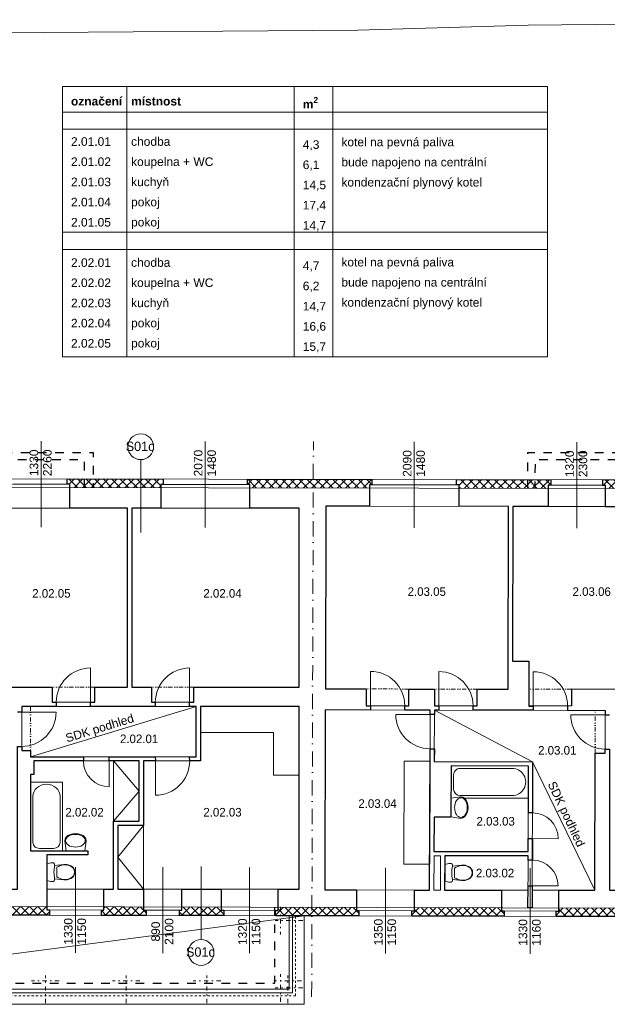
# Model space of a CAD drawing. Extents: x -29207 to 49373, y -200 to 22784.
# Tile 2 of 4: x 8985 to 22674, y -200 to 22744. Entities that reach past the tile are written whole.
import ezdxf

# ---------------------------------------------------------------- set-up
doc = ezdxf.new("R2010")
doc.units = 0
doc.header["$MEASUREMENT"] = 0
doc.set_wipeout_variables(frame=1)
for name, pattern in [('Wipeout_Contour', [1000, 0, -1000]), ('Čerchovaná', [670.277762, 352.777767, -176.388884, 0, -141.111112]), ('Čerchovaná S', [290, 100, -80, 30, -80]), ('Čerchovaná se dvěma tečkami S', [250, 100, -40, 15, -40, 15, -40]), ('čárkovaná M', [400, 200, -200]), ('čárkovaná S', [100, 50, -50])]:
    doc.linetypes.add(name, pattern=pattern)
for name, color, linetype, lineweight in [('2D VÝPLNĚ_Číslo_pera__4', 91, 'Continuous', 13), ('2D ČÁRY_Číslo_pera__1', 7, 'Continuous', 15), ('2D ČÁRY_Číslo_pera__2', 1, 'Continuous', 25), ('2D ČÁRY_Číslo_pera__3', 150, 'Continuous', 13), ('blok I_pohled4_terén_Číslo_pera__4', 91, 'Continuous', 13), ('komín_Číslo_pera__1', 7, 'Continuous', 15), ('komín_Číslo_pera__4', 91, 'Continuous', 13), ('Level 30_Číslo_pera__1', 7, 'Continuous', 15), ('NÁBYTEK A ZAŘÍZENÍ_Číslo_pera__3', 150, 'Continuous', 13), ('POZNÁMKY.TEXT_Číslo_pera__4', 91, 'Continuous', 13), ('SLEPAK_Číslo_pera__1', 7, 'Continuous', 15), ('zdi_Číslo_pera__1', 7, 'Continuous', 15), ('ŠROUBY_Číslo_pera__3', 150, 'Continuous', 13)]:
    doc.layers.add(name, color=color, linetype=linetype, lineweight=lineweight)
for name, color, linetype, lineweight, true_color in [('blok I_pohled4_terén_Číslo_pera__241', 9, 'Continuous', 13, 0x808080), ('blok P_pohled1_terén_Číslo_pera__30', 7, 'Continuous', 13, 0xfed4ff), ('vodorovné konstrukce_Číslo_pera__241', 9, 'Continuous', 13, 0x808080)]:
    doc.layers.add(name, color=color, linetype=linetype, lineweight=lineweight, true_color=true_color)
doc.layers.add('NÁBYTEK A ZAŘÍZENÍ', color=7, linetype='Continuous')
doc.layers.add('vodorovné konstrukce', color=7, linetype='Continuous')
doc.styles.add('GENERATED_STYLE_1', font='arial.ttf')
doc.styles.add('GENERATED_STYLE_3', font='txt')
pattern_1 = [(45, (0, 0), (-98.99495, 98.99495), []), (135, (0, 0), (98.99495, 98.99495), [])]

# ---------------------------------------------------------------- blocks, each defined once
blk = doc.blocks.new('WC s nádržkou 1 11')
at = {"linetype": 'Wipeout_Contour', "ltscale": 15629.429493}
blk.add_wipeout([(31, 650), (18, 619), (8, 587), (2, 554), (0, 520), (5, 498), (20, 479), (40, 469), (64, 469), (41, 257), (39, 215), (44, 173), (54, 132), (70, 92), (97, 54), (132, 25), (174, 6), (220, 0), (266, 6), (308, 25), (343, 54), (370, 92), (386, 132), (396, 173), (401, 215), (399, 257), (376, 469), (400, 469), (420, 479), (435, 498), (440, 520), (438, 554), (432, 587), (422, 619), (409, 650)], dxfattribs=at).dxf.layer = 'NÁBYTEK A ZAŘÍZENÍ'
at = {"layer": 'NÁBYTEK A ZAŘÍZENÍ_Číslo_pera__3', "linetype": 'Continuous'}
for p, q in [((2, 554), (0, 520)), ((0, 520), (5, 498)), ((8, 587), (2, 554)), ((5, 498), (20, 479)), ((18, 619), (8, 587)), ((31, 650), (18, 619)), ((20, 479), (40, 469)), ((409, 650), (31, 650)), ((40, 469), (64, 469)), ((64, 469), (41, 257)), ((399, 257), (376, 469)), ((376, 469), (400, 469)), ((400, 469), (420, 479)), ((422, 619), (409, 650)), ((420, 479), (435, 498)), ((432, 587), (422, 619)), ((438, 554), (432, 587)), ((435, 498), (440, 520)), ((440, 520), (438, 554)), ((41, 257), (39, 215)), ((49, 256), (47, 215)), ((56, 299), (49, 256)), ((68, 341), (56, 299)), ((86, 381), (68, 341)), ((107, 419), (86, 381)), ((333, 419), (107, 419)), ((354, 381), (333, 419)), ((372, 341), (354, 381)), ((384, 299), (372, 341)), ((391, 256), (384, 299)), ((393, 215), (391, 256)), ((401, 215), (399, 257)), ((39, 215), (44, 173)), ((44, 173), (54, 132)), ((47, 215), (52, 174)), ((52, 174), (62, 134)), ((54, 132), (70, 92)), ((62, 134), (78, 96)), ((70, 92), (97, 54)), ((78, 96), (102, 60)), ((97, 54), (132, 25)), ((102, 60), (136, 32)), ((132, 25), (174, 6)), ((136, 32), (176, 14)), ((174, 6), (220, 0)), ((176, 14), (220, 8)), ((220, 8), (264, 14)), ((220, 0), (266, 6)), ((264, 14), (304, 32)), ((266, 6), (308, 25)), ((304, 32), (338, 60)), ((308, 25), (343, 54)), ((338, 60), (362, 96)), ((343, 54), (370, 92)), ((362, 96), (378, 134)), ((370, 92), (386, 132)), ((378, 134), (388, 174)), ((386, 132), (396, 173)), ((388, 174), (393, 215)), ((396, 173), (401, 215))]:
    blk.add_line(p, q, dxfattribs=at)
blk.add_ellipse((220, -298), major_axis=(785, 0), ratio=0.9963, start_param=1.370375, end_param=1.771221, dxfattribs=at)
blk = doc.blocks.new('Vana 01 11')
at = {"layer": 'NÁBYTEK A ZAŘÍZENÍ_Číslo_pera__3', "linetype": 'Continuous'}
for p, q in [((0, 0), (0, 750)), ((0, 750), (1800, 750)), ((1425, 690), (210, 690)), ((1800, 750), (1800, 0)), ((60, 210), (60, 540)), ((0, 0), (1800, 0)), ((1425, 60), (210, 60))]:
    blk.add_line(p, q, dxfattribs=at)
for centre, major_axis, start_param, end_param in [((210, 540), (150, 0), 1.570796, 3.141593), ((1425, 375), (315, 0), 4.712389, 7.853982), ((210, 210), (150, 0), 3.141593, 4.712389)]:
    blk.add_ellipse(centre, major_axis=major_axis, ratio=0.99992, start_param=start_param, end_param=end_param, dxfattribs=at)
blk = doc.blocks.new('Umyvadlo oválné 11')
at = {"linetype": 'Wipeout_Contour', "ltscale": 6090.690526}
blk.add_wipeout([(0, 169), (2, 146), (9, 124), (19, 104), (43, 74), (73, 49), (129, 22), (188, 6), (250, 0), (312, 6), (371, 22), (427, 49), (457, 74), (481, 104), (491, 124), (498, 146), (500, 169), (469, 400), (31, 400), (-1, 169)], dxfattribs=at).dxf.layer = 'NÁBYTEK A ZAŘÍZENÍ'
at = {"layer": 'NÁBYTEK A ZAŘÍZENÍ_Číslo_pera__3', "linetype": 'Continuous'}
for p, q in [((31, 400), (-1, 169)), ((32, 400), (31, 400)), ((469, 400), (31, 400)), ((469, 400), (468, 400)), ((500, 169), (469, 400))]:
    blk.add_line(p, q, dxfattribs=at)
blk.add_ellipse((250, 169), major_axis=(-229, 0), ratio=0.643386, dxfattribs=at)
blk.add_ellipse((249, 169), major_axis=(-250, 0), ratio=0.674026, start_param=0, end_param=3.141593, dxfattribs=at)
blk = doc.blocks.new('Vana 01 11_4')
at = {"layer": 'NÁBYTEK A ZAŘÍZENÍ_Číslo_pera__3', "linetype": 'Continuous'}
for p, q in [((0, 0), (0, 750)), ((0, 750), (1600, 750)), ((1267, 690), (187, 690)), ((1600, 750), (1600, 0)), ((53, 210), (53, 540)), ((0, 0), (1600, 0)), ((1267, 60), (187, 60))]:
    blk.add_line(p, q, dxfattribs=at)
for centre, major_axis, start_param, end_param in [((187, 540), (0, 150), 0, 1.570796), ((1267, 375), (0, 315), 3.141593, 6.283185), ((187, 210), (0, 150), 1.570796, 3.141593)]:
    blk.add_ellipse(centre, major_axis=major_axis, ratio=0.88896, start_param=start_param, end_param=end_param, dxfattribs=at)
blk = doc.blocks.new('WC s nádržkou 1 11_2')
at = {"linetype": 'Wipeout_Contour', "ltscale": 15629.429493}
blk.add_wipeout([(31, 650), (18, 619), (8, 587), (2, 554), (0, 520), (5, 498), (20, 479), (40, 469), (64, 469), (41, 257), (39, 215), (44, 173), (54, 132), (70, 92), (97, 54), (132, 25), (174, 6), (220, 0), (266, 6), (308, 25), (343, 54), (370, 92), (386, 132), (396, 173), (401, 215), (399, 257), (376, 469), (400, 469), (420, 479), (435, 498), (440, 520), (438, 554), (432, 587), (422, 619), (409, 650)], dxfattribs=at).dxf.layer = 'NÁBYTEK A ZAŘÍZENÍ'
at = {"layer": 'NÁBYTEK A ZAŘÍZENÍ_Číslo_pera__3', "linetype": 'Continuous'}
for p, q in [((2, 554), (0, 520)), ((0, 520), (5, 498)), ((8, 587), (2, 554)), ((5, 498), (20, 479)), ((18, 619), (8, 587)), ((31, 650), (18, 619)), ((20, 479), (40, 469)), ((409, 650), (31, 650)), ((40, 469), (64, 469)), ((64, 469), (41, 257)), ((399, 257), (376, 469)), ((376, 469), (400, 469)), ((400, 469), (420, 479)), ((422, 619), (409, 650)), ((420, 479), (435, 498)), ((432, 587), (422, 619)), ((438, 554), (432, 587)), ((435, 498), (440, 520)), ((440, 520), (438, 554)), ((41, 257), (39, 215)), ((49, 256), (47, 215)), ((56, 299), (49, 256)), ((68, 341), (56, 299)), ((86, 381), (68, 341)), ((107, 419), (86, 381)), ((333, 419), (107, 419)), ((354, 381), (333, 419)), ((372, 341), (354, 381)), ((384, 299), (372, 341)), ((391, 256), (384, 299)), ((393, 215), (391, 256)), ((401, 215), (399, 257)), ((39, 215), (44, 173)), ((44, 173), (54, 132)), ((47, 215), (52, 174)), ((52, 174), (62, 134)), ((54, 132), (70, 92)), ((62, 134), (78, 96)), ((70, 92), (97, 54)), ((78, 96), (102, 60)), ((97, 54), (132, 25)), ((102, 60), (136, 32)), ((132, 25), (174, 6)), ((136, 32), (176, 14)), ((174, 6), (220, 0)), ((176, 14), (220, 8)), ((220, 8), (264, 14)), ((220, 0), (266, 6)), ((264, 14), (304, 32)), ((266, 6), (308, 25)), ((304, 32), (338, 60)), ((308, 25), (343, 54)), ((338, 60), (362, 96)), ((343, 54), (370, 92)), ((362, 96), (378, 134)), ((370, 92), (386, 132)), ((378, 134), (388, 174)), ((386, 132), (396, 173)), ((388, 174), (393, 215)), ((396, 173), (401, 215))]:
    blk.add_line(p, q, dxfattribs=at)
blk.add_ellipse((220, -298), major_axis=(785, 0), ratio=0.9963, start_param=1.370375, end_param=1.771221, dxfattribs=at)
blk = doc.blocks.new('LINE_12015', base_point=(11805, 10793))
at = {"layer": 'vodorovné konstrukce_Číslo_pera__241', "linetype": 'Continuous'}
blk.add_line((11805, 10793), (11805, 12493), dxfattribs=at)
blk.add_circle((11805, 12793), 300, dxfattribs=at)
blk = doc.blocks.new('LINE_12017', base_point=(13210, 3008))
at = {"layer": 'vodorovné konstrukce_Číslo_pera__241', "linetype": 'Continuous'}
blk.add_line((13210, 3008), (13210, 1308), dxfattribs=at)
blk.add_circle((13210, 1008), 300, dxfattribs=at)

msp = doc.modelspace()

# ---------------------------------------------------------------- hatches: boundary and pattern name
at = {"layer": '2D VÝPLNĚ_Číslo_pera__4', "linetype": 'Continuous', "true_color": 0x636466}
h = msp.add_hatch(dxfattribs=at)
h.set_pattern_fill('TEPELNA_IZOLACE_EPS', color=251, style=0, pattern_type=2)
h.set_pattern_definition(pattern_1)
h.paths.add_polyline_path([(10149, 11843), (12270, 11840), (12270, 11916), (12330, 11915), (12330, 12039), (10089, 12043), (10089, 11919), (10149, 11919)], flags=0)
h = msp.add_hatch(dxfattribs=at)
h.set_pattern_fill('TEPELNA_IZOLACE_EPS', color=251, style=0, pattern_type=2)
h.set_pattern_definition(pattern_1)
h.paths.add_polyline_path([(14289, 12036), (14289, 11912), (14349, 11912), (14349, 11836), (15819, 11833), (15820, 12033)], flags=0)
h = msp.add_hatch(dxfattribs=at)
h.set_pattern_fill('TEPELNA_IZOLACE_EPS', color=251, style=0, pattern_type=2)
h.set_pattern_definition(pattern_1)
h.paths.add_polyline_path([(15820, 12033), (15819, 11833), (17132, 11831), (17132, 11907), (17192, 11907), (17192, 12031)], flags=0)
h = msp.add_hatch(dxfattribs=at)
h.set_pattern_fill('TEPELNA_IZOLACE_EPS', color=251, style=0, pattern_type=2)
h.set_pattern_definition(pattern_1)
h.paths.add_polyline_path([(19224, 11827), (21297, 11823), (21297, 11899), (21357, 11899), (21357, 12023), (19164, 12027), (19164, 11903), (19224, 11903)], flags=0)
h = msp.add_hatch(dxfattribs=at)
h.set_pattern_fill('TEPELNA_IZOLACE_EPS', color=251, style=0, pattern_type=2)
h.set_pattern_definition(pattern_1)
h.paths.add_polyline_path([(22565, 12021), (22565, 11897), (22625, 11897), (22625, 11821), (24751, 11817), (24751, 11893), (24811, 11893), (24811, 12017)], flags=0)
h = msp.add_hatch(dxfattribs=at)
h.set_pattern_fill('TEPELNA_IZOLACE_EPS', color=251, style=0, pattern_type=2)
h.set_pattern_definition(pattern_1)
h.paths.add_polyline_path([(9677, 1875), (9677, 1999), (9617, 1999), (9617, 2075), (8306, 2078), (8306, 2002), (8246, 2003), (8246, 1879)], flags=0)
h = msp.add_hatch(dxfattribs=at)
h.set_pattern_fill('TEPELNA_IZOLACE_EPS', color=251, style=0, pattern_type=2)
h.set_pattern_definition(pattern_1)
h.paths.add_polyline_path([(11870, 2070), (10947, 2072), (10947, 1996), (10887, 1996), (10887, 1872), (11930, 1870), (11930, 1994), (11870, 1994)], flags=0)
h = msp.add_hatch(dxfattribs=at)
h.set_pattern_fill('TEPELNA_IZOLACE_EPS', color=251, style=0, pattern_type=2)
h.set_pattern_definition(pattern_1)
h.paths.add_polyline_path([(13738, 1866), (13738, 1990), (13678, 1990), (13678, 2066), (12765, 2068), (12765, 1992), (12705, 1992), (12705, 1868)], flags=0)
h = msp.add_hatch(dxfattribs=at)
h.set_pattern_fill('TEPELNA_IZOLACE_EPS', color=251, style=0, pattern_type=2)
h.set_pattern_definition(pattern_1)
h.paths.add_polyline_path([(16889, 1859), (16889, 1983), (16829, 1983), (16829, 2059), (15006, 2063), (15006, 1987), (14946, 1987), (14945, 1863)], flags=0)
h = msp.add_hatch(dxfattribs=at)
h.set_pattern_fill('TEPELNA_IZOLACE_EPS', color=251, style=0, pattern_type=2)
h.set_pattern_definition(pattern_1)
h.paths.add_polyline_path([(20268, 1851), (20268, 1975), (20208, 1975), (20208, 2051), (18184, 2056), (18184, 1980), (18124, 1980), (18123, 1856)], flags=0)
h = msp.add_hatch(dxfattribs=at)
h.set_pattern_fill('TEPELNA_IZOLACE_EPS', color=251, style=0, pattern_type=2)
h.set_pattern_definition(pattern_1)
h.paths.add_polyline_path([(23292, 1844), (23293, 1968), (23233, 1968), (23233, 2044), (21542, 2048), (21542, 1972), (21482, 1972), (21481, 1848)], flags=0)

# ---------------------------------------------------------------- linework, layer by layer
at = {"layer": '2D ČÁRY_Číslo_pera__1', "color": 251, "linetype": 'Čerchovaná', "true_color": 0x636466}
msp.add_line((15786, -23), (15827, 12914), dxfattribs=at)
at = {"layer": '2D ČÁRY_Číslo_pera__1', "color": 251, "linetype": 'Continuous', "true_color": 0x636466}
for p, q in [((10089, 11919), (10088, 12043)), ((12330, 11915), (12330, 12039)), ((14289, 11912), (14289, 12036)), ((17192, 11907), (17192, 12031)), ((19164, 11903), (19164, 12027)), ((21357, 11899), (21357, 12023)), ((22565, 11897), (22565, 12021)), ((7809, 11361), (11494, 11361)), ((11494, 7187), (11494, 11361)), ((11594, 7187), (11594, 11361)), ((11594, 11361), (15495, 11361)), ((15495, 7187), (15495, 11361)), ((16106, 7150), (16118, 11410)), ((16118, 11410), (20375, 11403)), ((20375, 11403), (20363, 7143)), ((20475, 11402), (20465, 7795)), ((20475, 11402), (23999, 11396)), ((20849, 7794), (20465, 7795)), ((20846, 6750), (20849, 7794)), ((9743, 7187), (7809, 7187)), ((9742, 6838), (9743, 7187)), ((10735, 6837), (10735, 7187)), ((11494, 7187), (10735, 7187)), ((12052, 7187), (11594, 7187)), ((12052, 6838), (12052, 7187)), ((13045, 6837), (13045, 7187)), ((15495, 7187), (13045, 7187)), ((17055, 7149), (16106, 7150)), ((17055, 6759), (17055, 7149)), ((18047, 6757), (18048, 7147)), ((18648, 7146), (18048, 7147)), ((18647, 6756), (18648, 7146)), ((19640, 6754), (19640, 7144)), ((20363, 7143), (19640, 7144)), ((21841, 6752), (21840, 7140)), ((23991, 7136), (21840, 7140)), ((13094, 6737), (9035, 6737)), ((13094, 6737), (13094, 5570)), ((13194, 6737), (13194, 5470)), ((15495, 6737), (13194, 6737)), ((15495, 6737), (15495, 2480)), ((16105, 6660), (16093, 2465)), ((16105, 6660), (18547, 6656)), ((18535, 2463), (18547, 6656)), ((18644, 5456), (18647, 6656)), ((18647, 6656), (22623, 6649)), ((9035, 5717), (9234, 5717)), ((9235, 5570), (9234, 5717)), ((9235, 5570), (13094, 5570)), ((22383, 2459), (22392, 5656)), ((22623, 5656), (22392, 5656)), ((9316, 5156), (9315, 5470)), ((9315, 5470), (11770, 5470)), ((11770, 5470), (11770, 4070)), ((11870, 5470), (13194, 5470)), ((11870, 5470), (11870, 3970)), ((18644, 5456), (20935, 5452)), ((20829, 3361), (20835, 5352)), ((20926, 2049), (20935, 5452)), ((9234, 3380), (9234, 5156)), ((9236, 5156), (9316, 5156)), ((18638, 3363), (18640, 4160)), ((11170, 4070), (11770, 4070)), ((11170, 4070), (11170, 2480)), ((11270, 3970), (11870, 3970)), ((11270, 3970), (11270, 2480)), ((18635, 2463), (18638, 3263)), ((18636, 3363), (20829, 3361)), ((18636, 3263), (18788, 3263)), ((18888, 3263), (20829, 3261)), ((20826, 2050), (20829, 3261)), ((9617, 2480), (11170, 2480)), ((10947, 2480), (10947, 1996)), ((11270, 2480), (15495, 2480)), ((11870, 2480), (11870, 1994)), ((12765, 2480), (12765, 1992)), ((13678, 2480), (13678, 1990)), ((15006, 2480), (15006, 1987)), ((16093, 2465), (18535, 2463)), ((18635, 2463), (18785, 2463)), ((18885, 2462), (20827, 2460)), ((20927, 2463), (22383, 2459)), ((9677, 1999), (9677, 1875)), ((10887, 1996), (10887, 1872)), ((11930, 1994), (11930, 1870)), ((12705, 1992), (12705, 1868)), ((13738, 1990), (13738, 1866)), ((14946, 1987), (14945, 1863)), ((15261, 150), (15261, 1862)), ((15341, 70), (15341, 1862)), ((15611, -200), (15611, 1863)), ((16889, 1983), (16889, 1859)), ((18124, 1980), (18123, 1856)), ((20268, 1975), (20268, 1851)), ((21482, 1972), (21481, 1848)), ((15341, 70), (63, 70)), ((15261, 150), (143, 150)), ((15611, -200), (-207, -200))]:
    msp.add_line(p, q, dxfattribs=at)
at = {"layer": '2D ČÁRY_Číslo_pera__1', "color": 251, "linetype": 'Čerchovaná se dvěma tečkami S', "true_color": 0x636466}
for p, q in [((10735, 7187), (9743, 7187)), ((13045, 7187), (12052, 7187)), ((18048, 7147), (17055, 7149)), ((19640, 7144), (18648, 7146)), ((21840, 7140), (20848, 7142)), ((9234, 6737), (9234, 5717))]:
    msp.add_line(p, q, dxfattribs=at)
at = {"layer": '2D ČÁRY_Číslo_pera__1', "color": 251, "linetype": 'čárkovaná S', "true_color": 0x636466}
for q in [(15411, 1863), (-7, 0)]:
    msp.add_line((15411, 0), q, dxfattribs=at)
at = {"layer": '2D ČÁRY_Číslo_pera__2', "color": 251, "linetype": 'čárkovaná M', "true_color": 0x636466}
for p in [(14924, 2062), (485, 293)]:
    msp.add_line(p, (14924, 293), dxfattribs=at)
at = {"layer": '2D ČÁRY_Číslo_pera__2', "color": 251, "linetype": 'čárkovaná M', "true_color": 0x636466, "flags": 128}
for points in [[(8226, 11847), (8226, 12662), (10695, 12662), (10693, 11842)], [(20823, 11824), (20823, 12662), (23177, 12662), (23175, 11820)], [(10494, 11843), (10494, 12491), (8436, 12491), (8435, 11846)], [(23014, 11820), (23014, 12491), (20990, 12491), (20989, 11824)]]:
    msp.add_lwpolyline(points, dxfattribs=at)
at = {"layer": '2D ČÁRY_Číslo_pera__2', "color": 251, "linetype": 'Continuous', "true_color": 0x636466, "flags": 128}
for points in [[(10089, 12043), (12330, 12039), (12330, 11915), (12270, 11916), (12270, 11361), (11594, 11361), (11594, 7187), (12052, 7187), (12052, 6838), (12144, 6837), (12144, 6737), (10635, 6737), (10634, 6837), (10735, 6837), (10735, 7187), (11494, 7187), (11494, 11361), (10149, 11361), (10149, 11919), (10089, 11919)], [(14945, 1863), (14946, 1987), (15006, 1987), (15006, 2480), (15495, 2480), (15495, 6737), (13194, 6737), (13194, 5470), (12945, 5470), (12944, 5570), (13094, 5570), (13094, 6737), (12944, 6737), (12944, 6837), (13045, 6837), (13045, 7187), (15495, 7187), (15495, 11361), (14349, 11361), (14349, 11912), (14289, 11912), (14289, 12036), (17192, 12031), (17192, 11907), (17132, 11907), (17132, 11408), (16118, 11410), (16106, 7150), (17055, 7149), (17055, 6759), (17155, 6758), (17155, 6658), (16105, 6660), (16093, 2465), (16829, 2465), (16829, 1983), (16889, 1983), (16889, 1859)], [(19164, 12027), (21357, 12023), (21357, 11899), (21297, 11899), (21297, 11401), (20475, 11402), (20465, 7795), (20849, 7794), (20846, 6750), (20948, 6751), (20948, 6651), (19547, 6654), (19548, 6754), (19640, 6754), (19640, 7144), (20363, 7143), (20375, 11403), (19224, 11405), (19224, 11903), (19164, 11903)], [(18048, 7147), (18648, 7146), (18647, 6756), (18748, 6756), (18747, 6656), (18647, 6656), (18645, 6556), (18545, 6556), (18547, 6656), (17955, 6657), (17956, 6757), (18047, 6757)], [(21481, 1848), (21482, 1972), (21542, 1972), (21542, 2460), (22383, 2459), (22392, 5656), (22623, 5656), (22623, 5748), (22723, 5748), (22723, 2458), (23233, 2458), (23233, 1968), (23298, 1968), (23292, 1844), (21536, 1848)], [(10887, 1872), (10887, 1996), (10947, 1996), (10947, 2480), (11170, 2480), (11170, 4070), (11770, 4070), (11770, 5470), (11070, 5470), (11070, 5570), (12144, 5570), (12145, 5470), (11870, 5470), (11870, 3970), (11270, 3970), (11270, 2480), (11870, 2480), (11870, 1994), (11930, 1994), (11930, 1870)], [(20827, 2560), (20927, 2560), (20926, 2049), (20826, 2050)], [(12705, 1868), (12705, 1992), (12765, 1992), (12765, 2480), (13678, 2480), (13678, 1990), (13738, 1990), (13738, 1866)]]:
    msp.add_lwpolyline(points, close=True, dxfattribs=at)
for points in [[(22565, 12021), (22565, 11897), (22625, 11897), (22625, 11398), (23999, 11396)], [(24811, 12017), (22565, 12021)], [(7809, 7187), (9743, 7187), (9742, 6838), (9834, 6837), (9834, 6737), (9035, 6737), (9034, 6609), (8934, 6609)], [(23991, 7136), (21840, 7140), (21841, 6752), (21749, 6751), (21748, 6651), (22623, 6649), (22623, 6548), (22723, 6548)]]:
    msp.add_lwpolyline(points, dxfattribs=at)
at = {"layer": '2D ČÁRY_Číslo_pera__3', "color": 251, "linetype": 'Continuous', "true_color": 0x636466}
for p, q in [((9235, 5570), (13094, 6737)), ((18647, 6656), (20928, 5452)), ((20928, 5452), (22383, 2459))]:
    msp.add_line(p, q, dxfattribs=at)
at = {"layer": '2D ČÁRY_Číslo_pera__3', "color": 251, "linetype": 'Continuous', "true_color": 0x636466, "flags": 128}
for points in [[(13194, 6137), (14895, 6137), (14895, 5137), (15495, 5137)], [(11170, 4070), (11770, 4770), (11170, 5470)], [(11870, 3970), (11270, 3225), (11870, 2480)]]:
    msp.add_lwpolyline(points, dxfattribs=at)
for points in [[(11170, 5470), (11770, 5470), (11770, 4070), (11170, 4070)], [(18537, 3063), (18544, 5463), (17944, 5465), (17937, 3065)], [(11870, 2480), (11870, 3970), (11270, 3970), (11270, 2480)]]:
    msp.add_lwpolyline(points, close=True, dxfattribs=at)
at = {"layer": 'blok I_pohled4_terén_Číslo_pera__241', "color": 251, "linetype": 'Continuous', "true_color": 0x636466}
msp.add_line((7975, 867), (15611, 1863), dxfattribs=at)
at = {"layer": 'blok I_pohled4_terén_Číslo_pera__4', "color": 251, "linetype": 'Continuous', "true_color": 0x636466}
for p, q in [((9482, 10921), (9482, 12921)), ((13309, 10914), (13309, 12914)), ((18178, 10905), (18178, 12905)), ((21961, 10898), (21961, 12898)), ((12318, 2993), (12318, 993)), ((14342, 2988), (14342, 988)), ((17507, 2981), (17507, 981)), ((20875, 2973), (20875, 973))]:
    msp.add_line(p, q, dxfattribs=at)
at = {"layer": 'blok P_pohled1_terén_Číslo_pera__30', "color": 251, "linetype": 'Continuous', "true_color": 0x636466}
for p, q in [((33178, 22744), (20831, 22615)), ((16864, 22501), (-446, 22369)), ((20831, 22615), (16864, 22501))]:
    msp.add_line(p, q, dxfattribs=at)
at = {"layer": 'komín_Číslo_pera__1', "color": 251, "linetype": 'Continuous', "true_color": 0x636466}
for p, q in [((10149, 11919), (10149, 11361)), ((12270, 11916), (12270, 11361)), ((14349, 11912), (14349, 11361)), ((17132, 11907), (17132, 11408)), ((19224, 11903), (19224, 11405)), ((21297, 11899), (21297, 11401)), ((22625, 11897), (22625, 11398)), ((16829, 1983), (16829, 2465)), ((18184, 1980), (18184, 2463)), ((20208, 1975), (20208, 2461)), ((21542, 1972), (21542, 2460))]:
    msp.add_line(p, q, dxfattribs=at)
at = {"layer": 'komín_Číslo_pera__4', "color": 251, "linetype": 'Continuous', "true_color": 0x636466}
for p, q in [((9979, 21190), (9979, 14890)), ((9979, 21190), (21279, 21190)), ((11479, 21190), (11479, 14890)), ((15379, 21190), (15379, 14890)), ((16279, 21190), (16279, 14890)), ((21279, 21190), (21279, 14890)), ((9979, 20590), (21279, 20590)), ((9979, 20190), (21279, 20190)), ((9979, 17790), (21279, 17790)), ((9979, 17390), (21279, 17390)), ((9979, 14890), (21279, 14890)), ((18184, 3064), (18184, 3065))]:
    msp.add_line(p, q, dxfattribs=at)
at = {"layer": 'Level 30_Číslo_pera__1', "color": 251, "linetype": 'Continuous', "true_color": 0x636466, "flags": 128}
for points in [[(10635, 6737), (10634, 6837), (10634, 7637, 0.414213), (9834, 6837), (9834, 6737)], [(12944, 6737), (12944, 6837), (12944, 7637, 0.414213), (12144, 6837), (12144, 6737)], [(17155, 6658), (17155, 6758), (17157, 7558, -0.414213), (17956, 6757), (17955, 6657)], [(18747, 6656), (18748, 6756), (18749, 7555, -0.414213), (19548, 6754), (19547, 6654)], [(20948, 6651), (20948, 6751), (20948, 7551, -0.414213), (21749, 6751), (21748, 6651)], [(8934, 6609), (9034, 6609), (9834, 6609, -0.414213), (9034, 5809), (8934, 5809)], [(18645, 6556), (18545, 6556), (17745, 6556, 0.414213), (18545, 5755), (18645, 5756)], [(22723, 6548), (22623, 6548), (21823, 6548, 0.414213), (22623, 5748), (22723, 5748)], [(11070, 5570), (11070, 5470), (11070, 4870, -0.414213), (10470, 5470), (10470, 5570)], [(12144, 5570), (12145, 5470), (12145, 4670, 0.414213), (12945, 5470), (12944, 5570)], [(20830, 3660), (20930, 3660), (21530, 3659, 0.414213), (20932, 4261), (20832, 4261)], [(20827, 2560), (20927, 2560), (21527, 2559, 0.414213), (20929, 3161), (20829, 3161)]]:
    msp.add_lwpolyline(points, format="xyb", dxfattribs=at)
at = {"layer": 'SLEPAK_Číslo_pera__1', "color": 251, "linetype": 'Continuous', "true_color": 0x636466}
msp.add_line((9234, 5156), (9316, 5156), dxfattribs=at)
at = {"layer": 'zdi_Číslo_pera__1', "color": 251, "linetype": 'Continuous', "true_color": 0x636466}
for p, q in [((48240, 11975), (-608, 12063)), ((48041, 11775), (-408, 11862)), ((10149, 11919), (8815, 11922)), ((14349, 11912), (12270, 11916)), ((19224, 11903), (17132, 11907)), ((22625, 11897), (21297, 11899)), ((9035, 6737), (9035, 5717)), ((10735, 6837), (9742, 6838)), ((13045, 6837), (12052, 6838)), ((17055, 6759), (18047, 6757)), ((18647, 6756), (19640, 6755)), ((20847, 6752), (21841, 6752)), ((22623, 6649), (22623, 5656)), ((-403, 2098), (48078, 1987)), ((-603, 1899), (48279, 1786)), ((9617, 1999), (10947, 1996)), ((11870, 1994), (12765, 1992)), ((13678, 1990), (15006, 1987)), ((16829, 1983), (18184, 1980)), ((20208, 1975), (21542, 1972))]:
    msp.add_line(p, q, dxfattribs=at)
at = {"layer": 'zdi_Číslo_pera__1', "color": 251, "linetype": 'Čerchovaná se dvěma tečkami S', "true_color": 0x636466}
msp.add_line((22392, 5656), (22390, 6649), dxfattribs=at)
at = {"layer": 'ŠROUBY_Číslo_pera__3', "color": 251, "linetype": 'Čerchovaná S', "true_color": 0x636466}
for p, q in [((15061, 2072), (15061, 1427)), ((15583, 1750), (14939, 1750)), ((9584, -172), (9584, 472)), ((11465, -172), (11465, 472)), ((13347, -172), (13347, 472)), ((15061, -140), (15061, 505)), ((15229, -172), (15229, 472)), ((9906, 350), (9261, 350)), ((11787, 350), (11143, 350)), ((13669, 350), (13025, 350)), ((15551, 350), (14906, 350)), ((15583, 183), (14939, 183))]:
    msp.add_line(p, q, dxfattribs=at)

# ---------------------------------------------------------------- block references
at = {"layer": 'NÁBYTEK A ZAŘÍZENÍ', "color": 251, "linetype": 'Continuous', "true_color": 0x636466}
msp.add_blockref('Vana 01 11', (19033, 4605), dxfattribs=at)
for name, p, xscale, rotation in [('Vana 01 11_4', (9234, 3380), -1, 270), ('WC s nádržkou 1 11_2', (10267, 3100), -1.000000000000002, 90)]:
    msp.add_blockref(name, p, dxfattribs=dict(at, xscale=xscale, rotation=rotation))
at = {"layer": 'NÁBYTEK A ZAŘÍZENÍ', "color": 251, "linetype": 'Continuous', "true_color": 0x636466, "rotation": 90}
msp.add_blockref('WC s nádržkou 1 11', (19536, 2643), dxfattribs=at)
at = {"layer": 'vodorovné konstrukce', "color": 251, "linetype": 'Continuous', "true_color": 0x636466}
for name, p in [('LINE_12015', (11805, 10793)), ('LINE_12017', (13210, 3008))]:
    msp.add_blockref(name, p, dxfattribs=at)

# ---------------------------------------------------------------- texts
at = {"layer": 'POZNÁMKY.TEXT_Číslo_pera__4', "color": 251, "linetype": 'Continuous', "true_color": 0x636466, "char_height": 200, "attachment_point": 1}
for s, insert, line_spacing_factor, style in [('\\A1;{\\fArial|b1|i0|c238|p38;označení\\P\\fArial|b0|i0|c238|p38;\\P2.01.01\\P2.01.02\\P2.01.03\\P2.01.04\\P2.01.05\\P\\P2.02.01\\P2.02.02\\P2.02.03\\P2.02.04\\P2.02.05}', (10179, 20945), 1.41015, 'GENERATED_STYLE_3'), ('\\A1;{\\fArial|b1|i0|c238|p38;místnost\\P\\fArial|b0|i0|c238|p38;\\Pchodba\\Pkoupelna + WC\\Pkuchyň\\Ppokoj\\Ppokoj\\P\\Pchodba\\Pkoupelna + WC\\Pkuchyň\\Ppokoj\\Ppokoj}', (11579, 20945), 1.409556, 'GENERATED_STYLE_3'), ('\\A1;{\\fArial|b1|i0|c238|p38;m\\A1{\\H0.7x;\\S2^  ;}\\P\\fArial|b0|i0|c238|p38;\\P4,3\\P6,1\\P14,5\\P17,4\\P14,7\\P\\P4,7\\P6,2\\P14,7\\P16,6\\P15,7}', (15579, 20944), 1.411537, 'GENERATED_STYLE_3'), ('{kotel na pevná paliva\\Pbude napojeno na centrální\\Pkondenzační plynový kotel}', (16479, 19994), 1.405851, 'GENERATED_STYLE_1'), ('{kotel na pevná paliva\\Pbude napojeno na centrální\\Pkondenzační plynový kotel}', (16479, 17194), 1.405851, 'GENERATED_STYLE_1')]:
    msp.add_mtext(s, dxfattribs=dict(at, insert=insert, line_spacing_factor=line_spacing_factor, style=style))
at = {"layer": 'POZNÁMKY.TEXT_Číslo_pera__4', "color": 251, "linetype": 'Continuous', "true_color": 0x636466, "style": 'GENERATED_STYLE_3'}
for s, insert, char_height, attachment_point in [('{S01c}', (11454, 12801), 220, 4), ('{2.02.05}', (9277, 9476), 200, 1), ('{2.02.04}', (13263, 9476), 200, 1), ('{2.03.05}', (18022, 9517), 200, 1), ('{2.03.06}', (21864, 9517), 200, 1), ('{2.02.01}', (11321, 6086), 200, 1), ('{2.03.01}', (21062, 5818), 200, 1), ('{2.02.02}', (10049, 4376), 200, 1), ('{2.02.03}', (13263, 4376), 200, 1), ('{2.03.04}', (16874, 4578), 200, 1), ('{2.03.03}', (19627, 4165), 200, 1), ('{S01c}', (12859, 1017), 220, 4)]:
    msp.add_mtext(s, dxfattribs=dict(at, insert=insert, char_height=char_height, attachment_point=attachment_point))
at = {"layer": 'POZNÁMKY.TEXT_Číslo_pera__4', "color": 251, "linetype": 'Continuous', "true_color": 0x636466, "char_height": 200, "attachment_point": 8, "rotation": 90, "style": 'GENERATED_STYLE_1'}
for s, insert, line_spacing_factor in [('{1330\\P2260}', (9731, 12418), 0.938049), ('{2070\\P1480}', (13558, 12412), 0.938049), ('{2090\\P1480}', (18427, 12403), 0.938049), ('{1320\\P2300}', (22210, 12396), 0.938433), ('{1330\\P1150}', (10531, 1500), 0.938049), ('{890\\P2100}', (12567, 1495), 0.938049), ('{1320\\P1150}', (14591, 1491), 0.938049), ('{1350\\P1150}', (17756, 1483), 0.938049), ('{1330\\P1160}', (21124, 1475), 0.938049)]:
    msp.add_mtext(s, dxfattribs=dict(at, insert=insert, line_spacing_factor=line_spacing_factor))
at = {"layer": 'POZNÁMKY.TEXT_Číslo_pera__4', "color": 251, "linetype": 'Continuous', "true_color": 0x636466, "char_height": 200, "attachment_point": 1, "style": 'GENERATED_STYLE_1'}
for insert, rotation in [((10031, 6092), 17.0387), ((21461, 5021), 295.1569)]:
    msp.add_mtext('{SDK podhled}', dxfattribs=dict(at, insert=insert, rotation=rotation))

# ---------------------------------------------------------------- next in the draw order: linework, layer by layer
at = {"layer": '2D ČÁRY_Číslo_pera__1', "color": 251, "linetype": 'Continuous', "true_color": 0x636466}
for p, q in [((9617, 3280), (9617, 1999)), ((18785, 2463), (18788, 3263)), ((18885, 2462), (18888, 3263))]:
    msp.add_line(p, q, dxfattribs=at)
at = {"layer": 'blok I_pohled4_terén_Číslo_pera__4', "color": 251, "linetype": 'Continuous', "true_color": 0x636466}
msp.add_line((10282, 2998), (10282, 998), dxfattribs=at)

# ---------------------------------------------------------------- next in the draw order: block references
at = {"layer": 'NÁBYTEK A ZAŘÍZENÍ', "color": 251, "linetype": 'Continuous', "true_color": 0x636466}
for p, rotation in [((19431, 4134), 89.80880306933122), ((10534, 3780), 179.9999999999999)]:
    msp.add_blockref('Umyvadlo oválné 11', p, dxfattribs=dict(at, rotation=rotation))

# ---------------------------------------------------------------- next in the draw order: texts
at = {"layer": 'POZNÁMKY.TEXT_Číslo_pera__4', "color": 251, "linetype": 'Continuous', "true_color": 0x636466, "insert": (19614, 2959), "char_height": 200, "attachment_point": 1, "style": 'GENERATED_STYLE_3'}
msp.add_mtext('{2.03.02}', dxfattribs=at)

# ---------------------------------------------------------------- next in the draw order: linework, layer by layer
at = {"layer": '2D ČÁRY_Číslo_pera__1', "color": 251, "linetype": 'Continuous', "true_color": 0x636466}
for p, q in [((19033, 5355), (19030, 4160)), ((19030, 4160), (18640, 4160)), ((9234, 3380), (10570, 3380)), ((9617, 3280), (10570, 3280)), ((10570, 3380), (10570, 3280))]:
    msp.add_line(p, q, dxfattribs=at)
at = {"layer": '2D ČÁRY_Číslo_pera__2', "color": 251, "linetype": 'Continuous', "true_color": 0x636466, "flags": 128}
for points in [[(8246, 1879), (8246, 2003), (8306, 2002), (8306, 2480), (8934, 2480), (8934, 5809), (9034, 5809), (9035, 5717), (9234, 5717), (9235, 5570), (10470, 5570), (10470, 5470), (9315, 5470), (9316, 5156), (9234, 5156), (9234, 3380), (10570, 3380), (10570, 3280), (9617, 3280), (9617, 1999), (9677, 1999), (9677, 1875)], [(18123, 1856), (18124, 1980), (18184, 1980), (18184, 2463), (18535, 2463), (18545, 5755), (18645, 5756), (18644, 5456), (20935, 5452), (20932, 4261), (20837, 4261), (20835, 5352), (19033, 5355), (19030, 4160), (18640, 4160), (18636, 3363), (20829, 3361), (20830, 3660), (20930, 3660), (20929, 3161), (20829, 3161), (20829, 3261), (18888, 3263), (18885, 2462), (20208, 2461), (20208, 1975), (20268, 1975), (20268, 1851)]]:
    msp.add_lwpolyline(points, close=True, dxfattribs=at)

doc.saveas('drawing.dxf')
